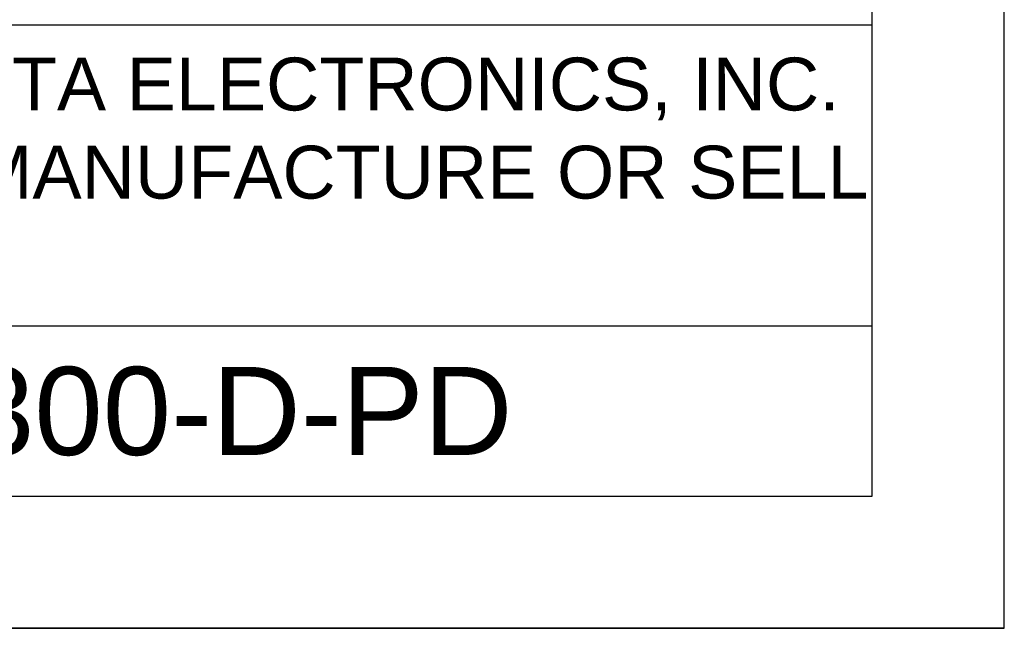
# Model space of a CAD drawing. Header units: millimetres. Extents: x 0 to 1132, y 0 to 772.
# Tile 22 of 39: x 401 to 546, y 0 to 90. Entities that reach past the tile are written whole.
import ezdxf

# ---------------------------------------------------------------- set-up
doc = ezdxf.new("R2010")
doc.units = ezdxf.units.MM
doc.header["$LTSCALE"] = 60.775
doc.layers.get('0').update_dxf_attribs({"linetype": 'CONTINUOUS'})
doc.layers.add('DIM', color=7, linetype='CONTINUOUS')
doc.styles.add('TEXTSTYLE_2', font='arial.ttf')

msp = doc.modelspace()

# ---------------------------------------------------------------- linework, layer by layer
at = {"linetype": 'Continuous'}
for p, q in [((546, 0), (546, 772.2)), ((526.5, 19.5), (526.5, 752.7)), ((526.5, 88.99), (19.5, 88.99)), ((526.5, 44.57), (19.5, 44.57)), ((19.5, 19.5), (526.5, 19.5)), ((0, 0), (546, 0)), ((546, 0), (0, 0))]:
    msp.add_line(p, q, dxfattribs=at)

# ---------------------------------------------------------------- texts
at = {"linetype": 'Continuous', "insert": (24.68, 84.21), "char_height": 7.8, "width": 503.3175, "attachment_point": 1, "style": 'TEXTSTYLE_2'}
msp.add_mtext('THESE DRAWINGS AND SPECIFICATIONS ARE THE PROPERTY OF DELTA ELECTRONICS, INC. \\P{\\W1.0;AND SHALL NOT BE REPRODUCED OR USED AS THE BASIS FOR THE MANUFACTURE OR SELL }\\POF APPARATUSES OR DEVICES WITHOUT PERMISSION.', dxfattribs=at)
at = {"layer": 'DIM', "linetype": 'Continuous', "insert": (398.19, 38.57), "char_height": 13, "width": 138.0223, "attachment_point": 2, "line_spacing_factor": 0.9, "style": 'TEXTSTYLE_2'}
msp.add_mtext('VFD-MS300-D-PD', dxfattribs=at)

doc.saveas('drawing.dxf')
